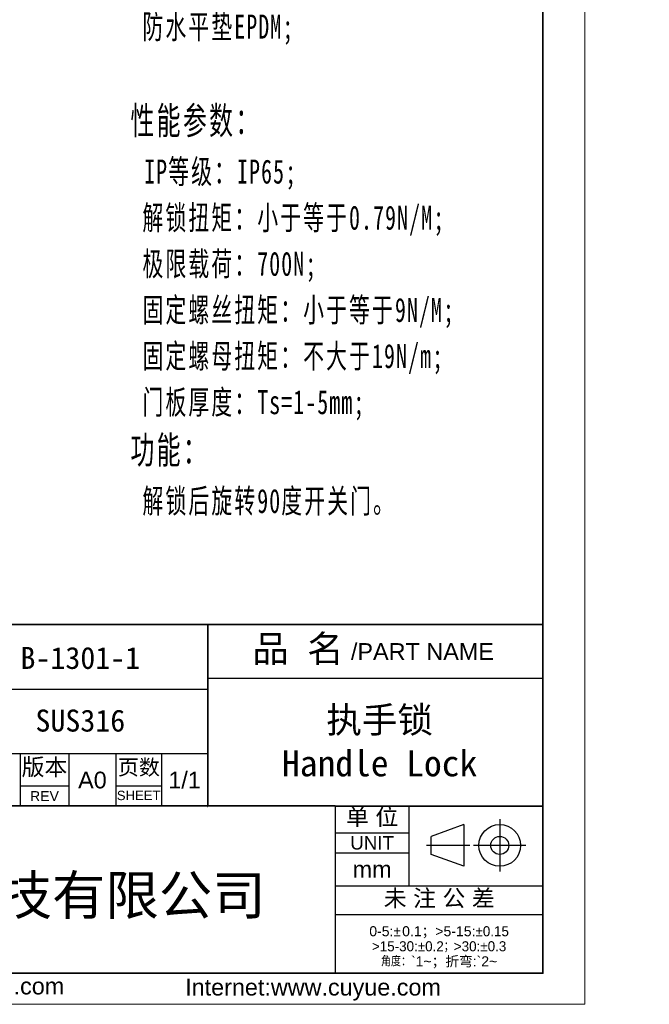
# Model space of a CAD drawing. Header units: millimetres. Extents: x 2502 to 2892, y 1247 to 1516.
# Tile 13 of 21: x 2796 to 2892, y 1247 to 1398. Entities that reach past the tile are written whole.
import ezdxf

# ---------------------------------------------------------------- set-up
doc = ezdxf.new("R2010")
doc.units = ezdxf.units.MM
for name, color, linetype, lineweight in [('尺寸线层', 3, 'Continuous', 18), ('粗实线层', 7, 'Continuous', 35), ('细实线层', 3, 'Continuous', 18)]:
    doc.layers.add(name, color=color, linetype=linetype, lineweight=lineweight)
doc.styles.add('ARIAL', font='arial.ttf')
doc.styles.get("Standard").update_dxf_attribs({"font": 'arial.ttf'})
doc.styles.add('TEXTSTYLE_2', font='arial.ttf')
doc.styles.add('TEXTSTYLE_3', font='arial.ttf')
doc.styles.add('TEXTSTYLE_4', font='arial.ttf')
doc.styles.add('标准', font='txt', dxfattribs={"width": 0.667})

msp = doc.modelspace()

# ---------------------------------------------------------------- linework, layer by layer
for p, q in [((2824.316, 1305.547), (2824.316, 1277.693)), ((2824.313, 1305.525), (2824.313, 1277.67)), ((2824.313, 1297.332), (2875.552, 1297.332)), ((2775.673, 1295.614), (2824.316, 1295.614)), ((2775.673, 1285.783), (2824.316, 1285.783)), ((2795.642, 1285.783), (2795.642, 1277.693)), ((2803.118, 1285.783), (2803.118, 1277.693)), ((2810.287, 1285.783), (2810.287, 1277.693)), ((2817.25, 1285.783), (2817.25, 1277.693)), ((2795.642, 1280.867), (2803.118, 1280.867)), ((2810.287, 1280.867), (2817.25, 1280.867)), ((2824.313, 1277.693), (2824.316, 1277.693)), ((2843.806, 1277.771), (2843.806, 1252.272)), ((2843.806, 1277.763), (2843.806, 1252.162)), ((2855.071, 1277.763), (2855.071, 1265.577)), ((2868.941, 1275.747), (2868.941, 1267.727)), ((2863.456, 1274.926), (2858.451, 1273.114)), ((2863.456, 1274.926), (2863.456, 1268.548)), ((2843.806, 1273.667), (2855.071, 1273.667)), ((2858.451, 1270.36), (2858.451, 1273.114)), ((2864.362, 1271.737), (2857.743, 1271.737)), ((2872.951, 1271.737), (2864.93, 1271.737)), ((2843.806, 1270.594), (2855.071, 1270.594)), ((2863.456, 1268.548), (2858.451, 1270.36)), ((2843.806, 1265.577), (2875.553, 1265.577)), ((2843.806, 1261.173), (2875.553, 1261.173))]:
    msp.add_line(p, q)
for radius in [3.189, 1.377]:
    msp.add_circle((2868.941, 1271.737), radius)
at = {"layer": '粗实线层'}
for p, q in [((2729.795, 1277.771), (2843.806, 1277.771)), ((2843.806, 1277.763), (2875.553, 1277.763))]:
    msp.add_line(p, q, dxfattribs=at)
msp.add_lwpolyline([(2524.583, 1509.858), (2875.553, 1509.858), (2875.553, 1252.187), (2524.583, 1252.187)], close=True, dxfattribs=at)
msp.add_lwpolyline([(2875.552, 1305.525), (2818.709, 1305.525), (2729.795, 1305.524), (2729.795, 1252.162)], dxfattribs=at)
at = {"layer": '细实线层'}
msp.add_lwpolyline([(2501.764, 1516.259), (2881.953, 1516.259), (2881.953, 1247.438), (2501.764, 1247.438)], close=True, dxfattribs=at)

# ---------------------------------------------------------------- texts
at = {"attachment_point": 2, "line_spacing_factor": 0.9}
for s, insert, char_height, width, style in [('{\\fSimSun|b0|i0|c0|p34;品 名}', (2838.109, 1303.877), 4.09631, 15.00914, 'TEXTSTYLE_2'), ('/PART NAME', (2857.132, 1302.67), 2.5602, 21.80448, 'TEXTSTYLE_3'), ('版本', (2799.38, 1285.014), 2.5602, 7.50057, 'TEXTSTYLE_2'), ('页数', (2813.805, 1284.87), 2.3554, 6.90052, 'TEXTSTYLE_2'), ('A0', (2806.702, 1283.018), 2.5602, 3.76029, 'TEXTSTYLE_2'), ('1/1', (2820.783, 1283.018), 2.5602, 5.64043, 'TEXTSTYLE_2'), ('REV', (2799.38, 1280.048), 1.5361, 3.33219, 'TEXTSTYLE_4'), ('SHEET', (2813.768, 1280.099), 1.4337, 5.9239, 'TEXTSTYLE_4'), ('单 位', (2849.439, 1277.384), 2.5602, 9.38071, 'TEXTSTYLE_2'), ('UNIT', (2849.439, 1273.155), 2.0482, 6.66222, 'TEXTSTYLE_3'), ('mm', (2849.439, 1269.366), 2.5602, 5.93889, 'TEXTSTYLE_3'), ('未 注 公 差', (2859.697, 1264.958), 2.5602, 20.64157, 'TEXTSTYLE_2'), ('0-5:{\\Fgdt,gbcbig.shx;`\\fsimsun|b0|i0|c0|p34;\\W0.16667; \\farial|b0|i0|c0|p34;\\W1;0.1\\fsimsun|b0|i0|c0|p34;；}>5-15:{\\Fgdt,gbcbig.shx;`0.15\\P>15-30:`0.2；>30:`0.3\\P角度：}`1~{\\fsimsun|b0|i0|c0|p34;；折弯}:`2~', (2859.679, 1259.381), 1.533051, 31.16377, 'TEXTSTYLE_2'), ('{\\C256;Email\\fSimSun|b0|i0|c0|p34;： \\farial|b0|i0|c0|p34;762315031@qq.com}', (2778.724, 1251.503), 2.55508, 51.89458, 'TEXTSTYLE_3'), ('{\\C256;Internet:www.cuyue.com}', (2840.416, 1251.335), 2.55508, 75.73739, 'TEXTSTYLE_3')]:
    msp.add_mtext(s, dxfattribs=dict(at, insert=insert, char_height=char_height, width=width, style=style))
at = {"char_height": 3.36214, "width": 64.85228, "attachment_point": 5}
for s, insert in [('{\\fFangSong|b0|i0|c134|p34;\\C3;B-1301-1}', (2804.857, 1300.383)), ('{\\fFangSong|b0|i0|c134|p34;\\C3;SUS316}', (2804.857, 1290.8))]:
    msp.add_mtext(s, dxfattribs=dict(at, insert=insert))
at = {"insert": (2850.592, 1287.585), "char_height": 3.98593, "width": 91.18425, "attachment_point": 5, "style": 'ARIAL'}
msp.add_mtext('{\\fFangSong|b0|i0|c134|p34;执手锁\\PHandle Lock}', dxfattribs=at)
at = {"layer": '尺寸线层', "insert": (2812.514, 1420.971), "char_height": 3.67734, "width": 119.50795, "attachment_point": 1, "line_spacing_factor": 1.15057, "style": '标准'}
msp.add_mtext('{\\H1.14286x;\\T1.1;技术要求：\\P \\H0.875x;锁壳、锁芯、锁舌、螺母：SUS304^I\\P O圈NBR,\\P 防水平垫EPDM;\\P\\P\\H1.14286x;性能参数：\\P \\H0.875x;IP等级：IP65;\\P 解锁扭矩：小于等于0.79N/M;\\P 极限载荷：700N;\\P 固定螺丝扭矩：小于等于9N/M;\\P 固定螺母扭矩：不大于19N/m;\\P 门板厚度：Ts=1-5mm;\\P\\H1.14286x;功能：\\P\\H0.87499x; 解锁后旋转90度开关门。}', dxfattribs=at)
at = {"layer": '尺寸线层', "insert": (2735.292, 1267.122), "char_height": 5.97887, "width": 109.75959, "attachment_point": 1}
msp.add_mtext('{\\fSimSun|b0|i0|c134|p2;\\C0;温州促越锁具科技有限公司}', dxfattribs=at)

doc.saveas('drawing.dxf')
